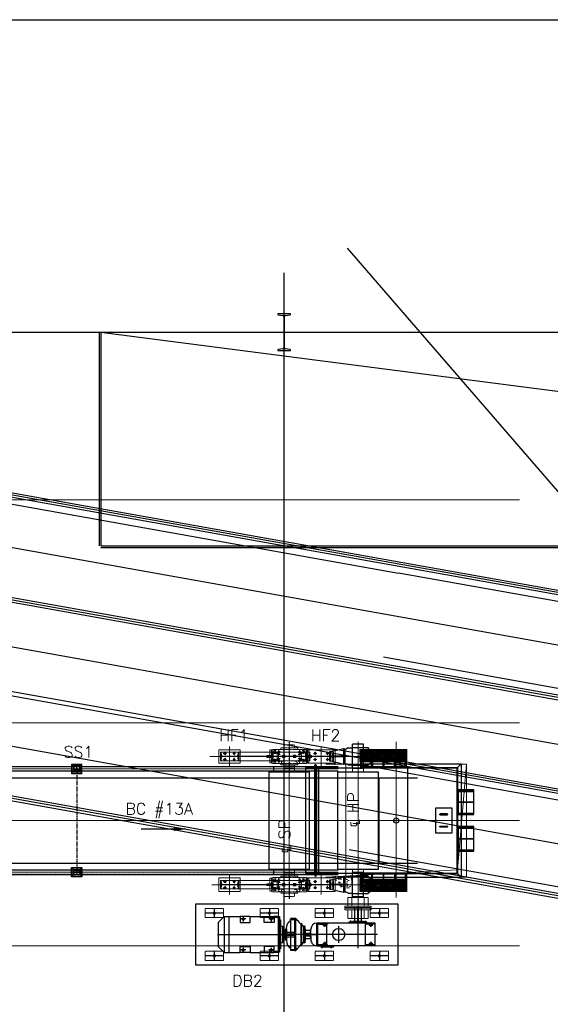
# Model space of a CAD drawing. Header units: inches. Extents: x -204116 to 930598, y -391373 to 256461.
# Tile 48 of 95: x -12004 to -3326, y 34609 to 50728. Entities that reach past the tile are written whole.
import ezdxf
from ezdxf.lldxf.tags import DXFTag

# ---------------------------------------------------------------- set-up
doc = ezdxf.new("R2010")
doc.units = ezdxf.units.IN
doc.header["$LTSCALE"] = 10
doc.header["$MEASUREMENT"] = 0
for name, pattern in [('CENTER', [2, 1.25, -0.25, 0.25, -0.25]), ('CHAIN', [0.3543, 0.2362, -0.0295, 0.0591, -0.0295]), ('CONTINOUS', [0]), ('HIDDEN', [0.375, 0.25, -0.125]), ('PHANTOM2', [1.25, 0.625, -0.125, 0.125, -0.125, 0.125, -0.125])]:
    doc.linetypes.add(name, pattern=pattern)
for name, color, linetype in [('BELT', 4, 'Continuous'), ('BOLT', 21, 'Continuous'), ('CHUTES', 161, 'Continuous'), ('HIDD', 2, 'HIDDEN'), ('LAYER_17564_42344', 7, 'Continuous'), ('PLAN', 41, 'Continuous')]:
    doc.layers.add(name, color=color, linetype=linetype)
for name, color, linetype, lineweight in [('cen', 2, 'CENTER2', 25), ('CENTER', 2, 'CENTER', 25), ('DIM', 6, 'Continuous', 25), ('HIDDEN', 1, 'HIDDEN', 25), ('HIDEN', 8, 'CONTINOUS', 9), ('OBJECT', 7, 'Continuous', 25), ('PHAN', 8, 'PHANTOM2', 5)]:
    doc.layers.add(name, color=color, linetype=linetype, lineweight=lineweight)
doc.styles.add('SIMPLEX', font='simplex')
doc.styles.get("Standard").update_dxf_attribs({"font": 'simplex.shx'})
tags = doc.linetypes.add('CENTER2', pattern=[1.125, 0.75, -0.125, 0.125, -0.125]).pattern_tags.tags
tags[10:11] = [DXFTag(74, 4), DXFTag(75, 0), DXFTag(340, '0'), DXFTag(46, 1.0), DXFTag(50, 0.0), DXFTag(44, 0.0), DXFTag(45, 0.0)]
tags[8:9] = [DXFTag(74, 4), DXFTag(75, 0), DXFTag(340, '0'), DXFTag(46, 1.0), DXFTag(50, 0.0), DXFTag(44, 0.0), DXFTag(45, 0.0)]
tags[6:7] = [DXFTag(74, 4), DXFTag(75, 0), DXFTag(340, '0'), DXFTag(46, 1.0), DXFTag(50, 0.0), DXFTag(44, 0.0), DXFTag(45, 0.0)]
tags[4:5] = [DXFTag(74, 4), DXFTag(75, 0), DXFTag(340, '0'), DXFTag(46, 1.0), DXFTag(50, 0.0), DXFTag(44, 0.0), DXFTag(45, 0.0)]
doc.linetypes.add('FENCELINE1', pattern='A,0.25,-0.1,[133,ltypeshp.shx,S=0.1,R=0,X=-0.1,Y=0],-0.1,1', length=1.45)
doc.dimstyles.new('DIM100', dxfattribs={"dimscale": 75, "dimtxt": 2.5, "dimasz": 2, "dimexe": 1, "dimexo": 1, "dimgap": 1, "dimtad": 1, "dimdec": 0, "dimzin": 0, "dimdsep": 46, "dimtxsty": 'Standard', "dimcen": 0, "dimclrd": 1, "dimclre": 1, "dimclrt": 3, "dimadec": 0, "dimazin": 0, "dimtfac": 1, "dimtdec": 0, "dimtofl": 0, "dimtmove": 0, "dimatfit": 3, "dimfxl": 0.18, "dimtolj": 1, "dimtzin": 0, "dimlwd": -1, "dimlwe": -1, "dimarcsym": 0})

# ---------------------------------------------------------------- blocks, each defined once
blk = doc.blocks.new('A$C4C1E27DE')
at = {"color": 1, "linetype": 'CENTER'}
blk.add_line((0, -233), (0, 233), dxfattribs=at)
blk.add_line((0, -233), (0, 233), dxfattribs=at)
at = {"layer": 'PHAN', "ltscale": 0.130467}
for p, q in [((-86, 192), (0, 192)), ((-86, 141), (-86, 192)), ((86, 192), (0, 192)), ((86, 141), (86, 192)), ((-365, -16), (-365, 16)), ((-365, 16), (-281, 16)), ((-333, -16), (-365, 16)), ((-333, 16), (-365, -16)), ((-333, -16), (-333, 16)), ((-319, 106), (-319, -106)), ((-319, 106), (-288, 106)), ((-288, 106), (-288, -106)), ((-281, 16), (-265, 0)), ((-281, -16), (-281, 16)), ((-265, 0), (-281, -16)), ((-280, 115), (0, 115)), ((-280, -115), (-280, 115)), ((0, 0), (-278, 0)), ((-265, -72), (-265, 72)), ((-255, 62), (-206, 62)), ((-241, 96), (-212, 96)), ((-234, 79), (-227, 79)), ((-234, 46), (-227, 46)), ((-230, 42), (-230, 83)), ((-198, -57), (-198, 57)), ((-190, 57), (-158, 57)), ((-174, 81), (-149, 81)), ((-174, 41), (-174, 73)), ((-174, 33), (-148, 33)), ((-174, 8), (-174, 33)), ((-139, 139), (0, 139)), ((-139, 120), (-139, 139)), ((-114, 2), (-82, 2)), ((-104, 77), (-79, 77)), ((-100, 115), (-75, 115)), ((-97, -22), (-97, 22)), ((-96, 139), (-96, 140)), ((-95, 141), (0, 141)), ((-93, 19), (-67, 19)), ((95, 141), (0, 141)), ((139, 139), (0, 139)), ((280, 115), (0, 115)), ((0, 0), (278, 0)), ((93, 19), (67, 19)), ((100, 115), (75, 115)), ((104, 77), (79, 77)), ((114, 2), (82, 2)), ((96, 139), (96, 140)), ((97, -22), (97, 22)), ((139, 120), (139, 139)), ((174, 33), (148, 33)), ((174, 81), (149, 81)), ((190, 57), (158, 57)), ((174, 41), (174, 73)), ((174, 8), (174, 33)), ((198, -57), (198, 57)), ((255, 62), (206, 62)), ((241, 96), (212, 96)), ((234, 79), (227, 79)), ((234, 46), (227, 46)), ((230, 42), (230, 83)), ((265, -72), (265, 72)), ((281, 16), (265, 0)), ((265, 0), (281, -16)), ((280, -115), (280, 115)), ((365, 16), (281, 16)), ((281, -16), (281, 16)), ((288, -106), (288, 106)), ((319, 106), (288, 106)), ((319, -106), (319, 106)), ((333, -16), (365, 16)), ((333, 16), (365, -16)), ((333, -16), (333, 16)), ((365, -16), (365, 16)), ((-281, -16), (-365, -16)), ((-319, -106), (-288, -106)), ((-280, -115), (0, -115)), ((-255, -62), (-206, -62)), ((-241, -96), (-212, -96)), ((-234, -46), (-227, -46)), ((-234, -79), (-227, -79)), ((-230, -42), (-230, -83)), ((-190, -57), (-158, -57)), ((-174, -33), (-174, -8)), ((-174, -33), (-148, -33)), ((-174, -41), (-174, -73)), ((-174, -81), (-149, -81)), ((-139, -120), (-139, -139)), ((-139, -139), (0, -139)), ((-114, -2), (-82, -2)), ((-96, -139), (-96, -140)), ((-95, -141), (0, -141)), ((-93, -19), (-67, -19)), ((-86, -141), (-86, -192)), ((280, -115), (0, -115)), ((139, -139), (0, -139)), ((95, -141), (0, -141)), ((93, -19), (67, -19)), ((114, -2), (82, -2)), ((86, -141), (86, -192)), ((96, -139), (96, -140)), ((139, -120), (139, -139)), ((174, -33), (148, -33)), ((174, -81), (149, -81)), ((190, -57), (158, -57)), ((174, -33), (174, -8)), ((174, -41), (174, -73)), ((255, -62), (206, -62)), ((241, -96), (212, -96)), ((234, -46), (227, -46)), ((234, -79), (227, -79)), ((230, -42), (230, -83)), ((281, -16), (365, -16)), ((319, -106), (288, -106)), ((-86, -192), (0, -192)), ((86, -192), (0, -192))]:
    blk.add_line(p, q, dxfattribs=at)
for centre, radius in [((-174, 57), 14.4), ((-174, 0), 8.35), ((174, 57), 14.4), ((174, 0), 8.35), ((-174, -57), 14.4), ((174, -57), 14.4)]:
    blk.add_circle(centre, radius, dxfattribs=at)
for centre, radius, start, end in [((-241, 72), 24, 90, 180), ((-234, 62), 16.8, 90, 270), ((-227, 62), 16.8, 270, 90), ((-174, 57), 24, 90, 270), ((-171, 57), 24.2, 96.9134, 263.0866), ((-145, 85), 29.8, 89.3517, 189.0758), ((-144, 120), 4.8, 270, 0), ((-109, 96), 19.5, 98.5899, 283.5077), ((-106, 97), 19.5, 107.0347, 275.063), ((-97, 0), 19.6, 76.9634, 283.0366), ((-114, -1), 2.88, 90, 160.5288), ((-114, 1), 2.88, 199.4712, 270), ((-92, 0), 19.1, 93.3003, 174.2336), ((-97, 0), 13.6, 8.1206, 171.8794), ((-95, 140), 0.96, 90, 180), ((-82, -1), 2.88, 19.4712, 90), ((-82, 1), 2.88, 270, 340.5288), ((82, -1), 2.88, 90, 160.5288), ((82, 1), 2.88, 199.4712, 270), ((97, 0), 13.6, 8.1206, 171.8794), ((97, 0), 19.6, 256.9634, 103.0366), ((92, 0), 19.1, 5.7664, 86.6997), ((95, 140), 0.96, 0, 90), ((109, 96), 19.5, 256.4923, 81.4101), ((106, 97), 19.5, 264.937, 72.9653), ((114, -1), 2.88, 19.4712, 90), ((114, 1), 2.88, 270, 340.5288), ((144, 120), 4.8, 180, 270), ((145, 85), 29.8, 350.9242, 90.6483), ((171, 57), 24.2, 276.9134, 83.0866), ((174, 57), 24, 270, 90), ((227, 62), 16.8, 90, 270), ((234, 62), 16.8, 270, 90), ((241, 72), 24, 0, 90), ((-241, -72), 24, 180, 270), ((-234, -62), 16.8, 90, 270), ((-227, -62), 16.8, 270, 90), ((-174, -57), 24, 90, 270), ((-171, -57), 24.2, 96.9134, 263.0866), ((-145, -85), 29.8, 170.9242, 270.6483), ((-144, -120), 4.8, 0, 90), ((-92, 0), 19.1, 185.7664, 266.6997), ((-97, 0), 13.6, 188.1206, 351.8794), ((-95, -140), 0.96, 180, 270), ((97, 0), 13.6, 188.1206, 351.8794), ((92, 0), 19.1, 273.3003, 354.2336), ((95, -140), 0.96, 270, 0), ((144, -120), 4.8, 90, 180), ((145, -85), 29.8, 269.3517, 9.0758), ((174, -57), 24, 270, 90), ((171, -57), 24.2, 276.9134, 83.0866), ((227, -62), 16.8, 90, 270), ((234, -62), 16.8, 270, 90), ((241, -72), 24, 270, 0)]:
    blk.add_arc(centre, radius, start, end, dxfattribs=at)
blk = doc.blocks.new('A$C26531B41')
at = {"color": 251}
for p, q in [((310, 200), (310, -199)), ((490, 200), (310, 200)), ((490, 200), (490, -200)), ((180, 115), (196, 115)), ((180, 90), (182, 90)), ((182, -90), (182, 90)), ((240, 140), (196, 115)), ((240, 140), (310, 140)), ((310, 147), (310, -147)), ((310, 145), (564, 145)), ((490, 147), (490, -147)), ((567, 125), (567, 142)), ((572, 120), (590, 120)), ((600, -110), (600, 110)), ((180, -90), (182, -90)), ((180, -115), (196, -115)), ((240, -140), (196, -115)), ((240, -140), (310, -140)), ((310, -145), (564, -145)), ((567, -142), (567, -125)), ((572, -120), (590, -120)), ((490, -200), (310, -200))]:
    blk.add_line(p, q, dxfattribs=at)
for centre, radius, start, end in [((564, 142), 3, 0, 90), ((572, 125), 5, 180, 270), ((590, 110), 10, 0, 90), ((564, -142), 3, 270, 0), ((572, -125), 5, 90, 180), ((590, -110), 10, 270, 0)]:
    blk.add_arc(centre, radius, start, end, dxfattribs=at)
at = {"layer": 'LAYER_17564_42344', "color": 251, "linetype": 'Continuous'}
for p, q in [((-45, 75, 0), (160, 125)), ((160, 5), (-45, 5)), ((180, 125), (160, 125)), ((160, -125), (160, 125)), ((180, -125), (180, 125)), ((160, -5), (-45, -5)), ((160, -125), (-45, -75, 0)), ((180, -125), (160, -125))]:
    blk.add_line(p, q, dxfattribs=at)
at = {"layer": 'LAYER_17564_42344', "color": 251, "linetype": 'Continuous', "elevation": 0}
blk.add_lwpolyline([(-65, 75), (-45, 75), (-45, -75), (-65, -75)], close=True, dxfattribs=at)
blk = doc.blocks.new('A$C1C996791')
at = {"layer": 'CHUTES'}
for p, q in [((0, 200), (0, -200)), ((20, 200), (20, -200)), ((270, 200), (270, -200))]:
    blk.add_line(p, q, dxfattribs=at)
for points in [[(0, 200), (270, 200)], [(270, 190), (20, 190)], [(20, 177), (270, 177)], [(270, 6), (20, 6)], [(20, -6), (270, -6)], [(270, -200), (0, -200)], [(20, -177), (270, -177)], [(270, -190), (20, -190)]]:
    blk.add_lwpolyline(points, dxfattribs=at)
blk = doc.blocks.new('HT')
at = {"layer": 'LAYER_17564_42344', "linetype": 'Continuous', "lineweight": 0}
h = blk.add_hatch(dxfattribs=at)
h.set_pattern_fill('ANSI31', scale=150, style=0)
h.set_pattern_definition([(45, (-1112758.827, 452430.36), (-13.25825215, 13.25825215), [])])
h.paths.add_polyline_path([(-385, 1262), (385, 1262), (385, 1062), (-385, 1062)])
h = blk.add_hatch(dxfattribs=at)
h.set_pattern_fill('ANSI31', scale=150, style=0)
h.set_pattern_definition([(315, (-1112758.827, -452230.36), (-13.25825215, -13.25825215), [])])
h.paths.add_polyline_path([(-385, -1062), (385, -1062), (385, -862), (-385, -862)])
at = {"layer": 'CHUTES'}
for p, q in [((375, 1229), (-375, 1229)), ((-1121, -812), (-1121, 1012)), ((-1105, 1012), (-1121, 1012)), ((-1115, -812), (-1115, 1012)), ((-1111, 993), (-1115, 997)), ((-1115, 984), (-1106, 993)), ((-1105, 987), (-1111, 993)), ((-1106, 993), (-1105, 994)), ((-1105, -762), (-1105, 1012)), ((-1105, 1012), (-1105, 962)), ((-1105, 1012), (-1102, 1012)), ((-1099, 1009), (-1099, 975)), ((-1099, 975), (-1099, -762)), ((-1092, 968), (-1058, 968)), ((375, 980), (-375, 980)), ((-325, 1027), (1271, 1027)), ((-325, 1027), (-325, 962)), ((-325, 968), (1212, 968)), ((400, 968), (400, -768)), ((401, 968), (401, -768)), ((1206, 962), (1271, 1027)), ((1212, -768), (1212, 968)), ((1271, -827), (1271, 1027)), ((-1275, 962), (1206, 962)), ((-1275, -762), (-1275, 962)), ((-1121, 962), (-1121, -812)), ((-1115, 962), (-1121, 962)), ((-1105, -787), (-1105, 962)), ((-1105, 962), (-1055, 962)), ((-1095, -762), (-1095, 962)), ((-1055, 965), (-1055, 962)), ((-1055, 962), (-1055, -762)), ((375, 960), (-375, 960)), ((1206, 962), (1206, -762)), ((-1275, -762), (1206, -762)), ((-1115, -762), (-1121, -762)), ((-1115, -784), (-1106, -793)), ((-1111, -793), (-1115, -797)), ((-1105, -787), (-1111, -793)), ((-1106, -793), (-1105, -794)), ((-1105, -812), (-1105, -762)), ((-1105, -762), (-1055, -762)), ((-1099, -809), (-1099, -775)), ((-1092, -768), (-1058, -768)), ((-1055, -765), (-1055, -762)), ((375, -760), (-375, -760)), ((375, -780), (-375, -780)), ((-325, -768), (1212, -768)), ((1206, -762), (1271, -827)), ((-1105, -812), (-1121, -812)), ((-1105, -812), (-1102, -812)), ((-325, -827), (1271, -827)), ((375, -1029), (-375, -1029))]:
    blk.add_line(p, q, dxfattribs=at)
for points in [[(-375, 1229), (-375, 960)], [(-365, 1229), (-365, 980)], [(-353, 980), (-353, 1229)], [(-194, 980), (-194, 1229)], [(-181, 1229), (-181, 980)], [(-6, 980), (-6, 1229)], [(6, 1229), (6, 980)], [(181, 980), (181, 1229)], [(194, 1229), (194, 980)], [(353, 980), (353, 1229)], [(365, 1229), (365, 980)], [(375, 960), (375, 1229)], [(-375, -1029), (-375, -760)], [(-365, -1029), (-365, -780)], [(-353, -780), (-353, -1029)], [(-194, -780), (-194, -1029)], [(-181, -1029), (-181, -780)], [(-6, -780), (-6, -1029)], [(6, -1029), (6, -780)], [(181, -780), (181, -1029)], [(194, -1029), (194, -780)], [(353, -780), (353, -1029)], [(365, -1029), (365, -780)], [(375, -760), (375, -1029)]]:
    blk.add_lwpolyline(points, dxfattribs=at)
at = {"layer": 'CHUTES', "elevation": 0}
blk.add_lwpolyline([(849, 300), (1125, 300), (1125, -100), (849, -100)], close=True, dxfattribs=at)
for points in [[(1043, 208), (930, 208)], [(930, 192), (1043, 192)], [(930, 8), (1043, 8)], [(1043, -8), (930, -8)]]:
    blk.add_lwpolyline(points, dxfattribs=at)
at = {"layer": 'CHUTES'}
for centre, radius, start, end in [((-1102, 1009), 3, 0, 90), ((-1092, 975), 7, 180, 270), ((-1058, 965), 3, 0, 90), ((930, 200), 7.93, 90, 270), ((1043, 200), 7.93, 270, 90), ((930, 0), 7.93, 90, 270), ((1043, 0), 7.93, 270, 90), ((-1092, -775), 7, 90, 180), ((-1058, -765), 3, 270, 0), ((-1102, -809), 3, 270, 0)]:
    blk.add_arc(centre, radius, start, end, dxfattribs=at)
for points in [[(-1121, 983, 0), (-1121, 997, 0), (-1099, 983, 0), (-1099, 997, 0)], [(-1121, -783, 0), (-1121, -797, 0), (-1099, -783, 0), (-1099, -797, 0)]]:
    blk.add_trace(points, dxfattribs=at)
at = {"layer": 'LAYER_17564_42344', "color": 7, "linetype": 'Continuous', "lineweight": 0, "elevation": 0}
for points in [[(-385, 1262), (385, 1262), (385, 1062), (-385, 1062)], [(-385, -1062), (385, -1062), (385, -862), (-385, -862)]]:
    blk.add_lwpolyline(points, close=True, dxfattribs=at)
at = {"layer": 'CHUTES'}
for p in [(1206, 400), (1206, -200)]:
    blk.add_blockref('A$C1C996791', p, dxfattribs=at)
blk = doc.blocks.new('afgf')
for p, q in [((-60, 895), (-85, 920)), ((60, 895), (85, 920)), ((-60, 795), (-85, 770)), ((60, 795), (85, 770)), ((-60, -795), (-85, -770)), ((60, -795), (85, -770)), ((-60, -895), (-85, -920)), ((60, -895), (85, -920))]:
    blk.add_line(p, q)
for points in [[(-85, 770), (85, 770), (85, 920), (-85, 920)], [(-60, 795), (60, 795), (60, 895), (-60, 895)], [(-85, -770), (85, -770), (85, -920), (-85, -920)], [(-60, -795), (60, -795), (60, -895), (-60, -895)]]:
    blk.add_lwpolyline(points, close=True)
at = {"lineweight": 0}
for points in [[(50, 817), (50, 867), (47, 867, 0.383864), (44, 865), (41, 830, -0.383864), (32, 822), (-32, 822, -0.383864), (-41, 830), (-45, 865, 0.383864), (-47, 867), (-50, 867), (-50, 817)], [(50, -817), (50, -867), (47, -867, -0.383864), (44, -865), (41, -830, 0.383864), (32, -822), (-32, -822, 0.383864), (-41, -830), (-45, -865, -0.383864), (-47, -867), (-50, -867), (-50, -817)]]:
    blk.add_lwpolyline(points, format="xyb", close=True, dxfattribs=at)
at = {"layer": 'BOLT', "color": 3}
for centre in [(0, 845), (0, -845)]:
    blk.add_circle(centre, 9, dxfattribs=at)
at = {"layer": 'cen', "color": 1}
for p, q in [((-50, 845), (50, 845)), ((0, 817), (0, 873)), ((-50, -845), (50, -845)), ((0, -817), (0, -873))]:
    blk.add_line(p, q, dxfattribs=at)
at = {"layer": 'CENTER', "ltscale": 5}
blk.add_line((0, -845, 3), (0, 845, 66), dxfattribs=at)
blk = doc.blocks.new('A$C37F930BA')
for p, q in [((129, 164), (129, 166)), ((129, 166), (136, 166)), ((129, 149), (129, 164)), ((217, 249), (218, 250)), ((217, 242), (217, 249)), ((217, 242), (218, 241)), ((224, 250), (218, 250)), ((218, 241), (218, 250)), ((224, 241), (218, 241)), ((224, 253), (225, 254)), ((224, 237), (224, 253)), ((225, 236), (224, 237)), ((225, 254), (231, 254)), ((231, 250), (225, 250)), ((231, 241), (225, 241)), ((231, 236), (225, 236)), ((247, 261), (247, -261)), ((247, 261), (314, 261)), ((314, 261), (314, -261)), ((321, 254), (314, 254)), ((314, 250), (321, 250)), ((314, 241), (321, 241)), ((314, 236), (321, 236)), ((322, 253), (321, 254)), ((321, 236), (322, 237)), ((322, 237), (322, 253)), ((82, 131), (83, 132)), ((82, 115), (82, 131)), ((83, 114), (82, 115)), ((83, 132), (90, 132)), ((90, 127), (83, 127)), ((90, 118), (83, 118)), ((90, 114), (83, 114)), ((105, 138), (136, 138)), ((136, 161), (129, 161)), ((136, 152), (129, 152)), ((129, 147), (129, 149)), ((136, 147), (129, 147)), ((403, 64), (403, -64)), ((403, 64), (410, 64)), ((410, -64), (410, 64)), ((83, -114), (82, -115)), ((82, -115), (82, -131)), ((82, -131), (83, -132)), ((90, -114), (83, -114)), ((90, -118), (83, -118)), ((90, -127), (83, -127)), ((83, -132), (90, -132)), ((105, -138), (136, -138)), ((136, -147), (129, -147)), ((129, -147), (129, -149)), ((129, -149), (129, -164)), ((136, -152), (129, -152)), ((136, -161), (129, -161)), ((403, -64), (410, -64)), ((129, -164), (129, -166)), ((129, -166), (136, -166)), ((217, -242), (218, -241)), ((217, -242), (217, -249)), ((217, -249), (218, -250)), ((224, -241), (218, -241)), ((218, -241), (218, -250)), ((224, -250), (218, -250)), ((225, -236), (224, -237)), ((224, -237), (224, -253)), ((224, -253), (225, -254)), ((231, -236), (225, -236)), ((231, -241), (225, -241)), ((231, -250), (225, -250)), ((225, -254), (231, -254)), ((247, -261), (314, -261)), ((314, -236), (321, -236)), ((314, -241), (321, -241)), ((314, -250), (321, -250)), ((321, -254), (314, -254)), ((321, -236), (322, -237)), ((322, -253), (321, -254)), ((322, -237), (322, -253))]:
    blk.add_line(p, q)
for points in [[(136, -172), (152, -172), (152, 172), (136, 172)], [(231, -261), (247, -261), (247, 261), (231, 261)], [(0, 72), (76, 72), (76, -72), (0, -72)], [(90, 91), (76, 91), (76, -91), (90, -91)], [(90, -138), (105, -138), (105, 138), (90, 138)], [(387, 91), (397, 91), (397, -91), (387, -91)]]:
    blk.add_lwpolyline(points, close=True)
for points in [[(152, 172), (157, 172, 0.250678), (164, 176, -0.349828), (231, 232, 9.197668)], [(397, 91), (387, 91, -0.501204), (384, 95, 0.26043), (314, 232, -9.197668)], [(397, 79), (397, 73, 0.428837), (398, 71, -0.311296), (403, 64, 0.026042)], [(397, -91), (387, -91, 0.501204), (384, -95, -0.26043), (314, -232, 9.197668)], [(397, -79), (397, -73, -0.428837), (398, -71, 0.311296), (403, -64, -0.026042)], [(152, -172), (157, -172, -0.250678), (164, -176, 0.349828), (231, -232, -9.197668)]]:
    blk.add_lwpolyline(points, format="xyb")
for centre, radius, start, end in [((137, 164), 8.59, 180.4441, 203.4209), ((232, 253), 8.59, 180.4441, 203.4209), ((239, 245), 15.1, 162.412, 197.588), ((232, 237), 8.59, 156.5791, 179.5559), ((313, 253), 8.59, 336.5791, 359.5559), ((306, 245), 15.1, 342.412, 17.588), ((313, 237), 8.59, 0.4441, 23.4209), ((91, 131), 8.59, 180.4441, 203.4209), ((97, 123), 15.1, 162.412, 197.588), ((91, 115), 8.59, 156.5791, 179.5559), ((144, 156), 15.1, 162.412, 197.588), ((137, 149), 8.59, 156.5791, 179.5559), ((91, -115), 8.59, 180.4441, 203.4209), ((97, -123), 15.1, 162.412, 197.588), ((91, -131), 8.59, 156.5791, 179.5559), ((137, -149), 8.59, 180.4441, 203.4209), ((144, -156), 15.1, 162.412, 197.588), ((137, -164), 8.59, 156.5791, 179.5559), ((232, -237), 8.59, 180.4441, 203.4209), ((239, -245), 15.1, 162.412, 197.588), ((232, -253), 8.59, 156.5791, 179.5559), ((313, -237), 8.59, 336.5791, 359.5559), ((306, -245), 15.1, 342.412, 17.588), ((313, -253), 8.59, 0.4441, 23.4209)]:
    blk.add_arc(centre, radius, start, end)
at = {"layer": 'CENTER', "linetype": 'CENTER', "ltscale": 0.25}
for p, q in [((326, 245), (219, 245)), ((0, 0), (410, 0)), ((326, -245), (219, -245))]:
    blk.add_line(p, q, dxfattribs=at)
at = {"layer": 'CENTER', "linetype": 'CENTER'}
for p, q in [((98, 79), (72, 79)), ((102, 123), (77, 123)), ((149, 156), (124, 156)), ((381, 79), (406, 79)), ((98, -79), (72, -79)), ((102, -123), (77, -123)), ((149, -156), (124, -156)), ((381, -79), (406, -79))]:
    blk.add_line(p, q, dxfattribs=at)
at = {"layer": 'HIDD', "ltscale": 0.25}
for p, q in [((224, 249), (217, 249)), ((224, 242), (217, 242)), ((224, -242), (217, -242)), ((224, -249), (217, -249))]:
    blk.add_line(p, q, dxfattribs=at)
blk = doc.blocks.new('A$C45EF0158')
at = {"layer": 'BOLT'}
for centre in [(386, 254), (843, 254), (386, -254), (843, -254)]:
    blk.add_circle(centre, 17.5, dxfattribs=at)
at = {"layer": 'cen'}
for p, q in [((346, 254), (426, 254)), ((386, 219), (386, 289)), ((803, 254), (883, 254)), ((843, 219), (843, 289)), ((1262, 0), (0, 0)), ((346, -254), (426, -254)), ((386, -294), (386, -214)), ((803, -254), (883, -254)), ((843, -294), (843, -214))]:
    blk.add_line(p, q, dxfattribs=at)
at = {"layer": 'PLAN'}
for p, q in [((265, 295), (336, 295)), ((729, 295), (500, 295)), ((1153, 295), (892, 295)), ((1078, -295), (1078, 295)), ((1248, 200), (1153, 295)), ((1153, -295), (1153, 295)), ((1248, 200), (1248, -200)), ((170, 40), (0, 40)), ((0, 40), (0, -40)), ((147, 11), (19, 11)), ((170, -40), (0, -40)), ((147, -11), (19, -11)), ((265, -295), (336, -295)), ((729, -295), (500, -295)), ((1153, -295), (892, -295)), ((1248, -200), (1153, -295))]:
    blk.add_line(p, q, dxfattribs=at)
for points in [[(235, 237), (250, 237), (250, -237), (235, -237)], [(250, 292), (265, 292), (265, -292), (250, -292)], [(336, 195), (500, 195), (500, 295), (336, 295)], [(892, 195), (729, 195), (729, 295), (892, 295)], [(170, -80), (195, -80), (195, 80), (170, 80)], [(195, -130), (235, -130), (235, 130), (195, 130)], [(336, -195), (500, -195), (500, -295), (336, -295)], [(892, -195), (729, -195), (729, -295), (892, -295)]]:
    blk.add_lwpolyline(points, close=True, dxfattribs=at)
for centre, start, end in [((19, 0), 90, 270), ((147, 0), 270, 90)]:
    blk.add_arc(centre, 11, start, end, dxfattribs=at)
blk = doc.blocks.new('A$C46B455E6')
at = {"layer": 'BOLT'}
for centre in [(279, 255), (580, 255), (279, -500), (580, -500)]:
    blk.add_circle(centre, 16.5, dxfattribs=at)
at = {"layer": 'cen'}
for p, q in [((430, 362), (430, -749)), ((252, 163), (205, 163)), ((307, 255), (252, 255)), ((279, 224), (279, 286)), ((553, 255), (608, 255)), ((580, 224), (580, 286)), ((652, 45), (-25, 45)), ((252, -73), (205, -73)), ((568, -271), (292, -271)), ((279, -531), (279, -469)), ((580, -531), (580, -469)), ((608, -396), (655, -396)), ((307, -500), (252, -500)), ((430, -827), (430, -613)), ((553, -500), (608, -500)), ((608, -545), (655, -545))]:
    blk.add_line(p, q, dxfattribs=at)
at = {"layer": 'PLAN'}
for p, q in [((615, 325), (245, 325)), ((245, 325), (245, -625)), ((261, 325), (261, 160)), ((599, 325), (599, 160)), ((615, 325), (615, -453)), ((225, 169), (214, 169)), ((225, 167), (214, 167)), ((225, 165), (214, 165)), ((225, 162), (214, 162)), ((225, -102), (225, 192)), ((245, 192), (225, 192)), ((587, 166), (273, 166)), ((225, 160), (214, 160)), ((225, 158), (214, 158)), ((245, 160), (261, 160)), ((615, 160), (599, 160)), ((225, -68), (214, -68)), ((225, -70), (214, -70)), ((225, -72), (214, -72)), ((225, -75), (214, -75)), ((225, -77), (214, -77)), ((225, -79), (214, -79)), ((245, -102), (225, -102)), ((615, -358), (635, -358)), ((635, -563), (635, -358)), ((635, -390), (646, -390)), ((635, -392), (646, -392)), ((635, -394), (646, -394)), ((635, -398), (646, -398)), ((635, -400), (646, -400)), ((635, -401), (646, -401)), ((245, -626), (245, -620)), ((615, -630), (245, -630)), ((269, -620), (269, -611)), ((591, -620), (591, -611)), ((615, -563), (635, -563)), ((615, -626), (615, -620)), ((635, -539), (646, -539)), ((635, -541), (646, -541)), ((635, -543), (646, -543)), ((635, -547), (646, -547)), ((635, -548), (646, -548)), ((635, -550), (646, -550)), ((404, -726), (345, -726)), ((410, -815), (410, -735)), ((450, -815), (450, -735)), ((456, -726), (515, -726)), ((450, -815), (410, -815))]:
    blk.add_line(p, q, dxfattribs=at)
for points in [[(225, 172), (225, 155), (214, 155), (214, 172)], [(210, 100), (0, 100), (0, -10), (210, -10)], [(225, -40), (210, -40), (210, 130), (225, 130)], [(225, -82), (225, -65), (214, -65), (214, -82)], [(245, -620), (245, -453), (261, -453), (261, -620)], [(615, -620), (615, -453), (599, -453), (599, -620)], [(635, -388), (635, -404), (646, -404), (646, -388)], [(245, -620), (245, -625), (269, -625), (269, -620)], [(615, -620), (615, -625), (591, -625), (591, -620)], [(635, -537), (635, -553), (646, -553), (646, -537)], [(456, -735), (456, -726), (404, -726), (404, -735)]]:
    blk.add_lwpolyline(points, close=True, dxfattribs=at)
for points in [[(195, 55), (10, 55, 0.414214), (4, 48), (4, 42, 0.414214), (10, 35), (195, 35, 0.414214), (201, 42), (201, 48, 0.414214)], [(436, -807), (436, -743, 0.414214), (431, -738), (429, -738, 0.414214), (424, -743), (424, -807, 0.414214), (429, -812), (431, -812, 0.414214)]]:
    blk.add_lwpolyline(points, format="xyb", close=True, dxfattribs=at)
blk.add_lwpolyline([(261, -584), (261, -485, -0.414214), (273, -472), (587, -472, -0.414214), (599, -485), (599, -584)], format="xyb", dxfattribs=at)
blk.add_lwpolyline([(591, -611), (269, -611)], dxfattribs=at)
blk.add_circle((430, -271), 100, dxfattribs=at)
for centre, radius, start, end in [((273, 179), 12.7, 180, 270), ((587, 179), 12.7, 270, 0), ((345, -626), 100, 180, 270), ((515, -626), 100, 270, 0)]:
    blk.add_arc(centre, radius, start, end, dxfattribs=at)
blk = doc.blocks.new('bvcvnn')
at = {"color": 85, "lineweight": 9}
for p, q in [((-40660, 32431), (-40660, 32101)), ((-40660, 32431), (-40520, 32431)), ((-40520, 32483), (-40520, 32050)), ((-40520, 32483), (-40520, 32050)), ((-40494, 32483), (-40520, 32483)), ((-40494, 32483), (-40494, 32050)), ((-40484, 32483), (-40484, 32050)), ((-40484, 32483), (-40458, 32483)), ((-40458, 32483), (-40458, 32050)), ((-40458, 32483), (-40458, 32050)), ((-40318, 32431), (-40458, 32431)), ((-40318, 32431), (-40318, 32101)), ((-40660, 32101), (-40520, 32101)), ((-40318, 32101), (-40458, 32101)), ((-40494, 32050), (-40520, 32050)), ((-40484, 32050), (-40458, 32050))]:
    blk.add_line(p, q, dxfattribs=at)
at = {"color": 1, "linetype": 'CENTER', "lineweight": 5}
for p, q in [((-40489, 32483), (-40489, 32050)), ((-40318, 32266), (-40660, 32266)), ((-40318, 32266), (-40660, 32266))]:
    blk.add_line(p, q, dxfattribs=at)
at = {"color": 85, "linetype": 'HIDDEN', "lineweight": 9}
for p, q in [((-40660, 32366), (-40520, 32366)), ((-40318, 32366), (-40458, 32366)), ((-40660, 32166), (-40520, 32166)), ((-40318, 32166), (-40458, 32166))]:
    blk.add_line(p, q, dxfattribs=at)
blk = doc.blocks.new('A$C711A2DDF')
for p, q in [((-3001, 500), (-3001, -500)), ((299, 500), (-3001, 500)), ((-1182, 495), (-1182, 495)), ((299, -500), (299, 500)), ((-3001, -500), (299, -500)), ((-1182, -507), (-1182, -507))]:
    blk.add_line(p, q)
at = {"layer": 'cen'}
for p, q in [((-2858, 350), (-2545, 350)), ((-2701, 428), (-2701, 272)), ((-1958, 350), (-1645, 350)), ((-1801, 428), (-1801, 272)), ((-1058, 350), (-745, 350)), ((-901, 428), (-901, 272)), ((-158, 350), (155, 350)), ((-1, 428), (-1, 272)), ((-2701, -272), (-2701, -428)), ((-1801, -272), (-1801, -428)), ((-901, -272), (-901, -428)), ((-1, -272), (-1, -428)), ((-2858, -350), (-2545, -350)), ((-1958, -350), (-1645, -350)), ((-1058, -350), (-745, -350)), ((-158, -350), (155, -350))]:
    blk.add_line(p, q, dxfattribs=at)
at = {"layer": 'HIDEN', "linetype": 'HIDDEN', "lineweight": 13, "elevation": 0}
for points in [[(-2851, 275), (-2551, 275), (-2551, 425), (-2851, 425)], [(-1951, 275), (-1651, 275), (-1651, 425), (-1951, 425)], [(-1051, 275), (-751, 275), (-751, 425), (-1051, 425)], [(-151, 275), (149, 275), (149, 425), (-151, 425)], [(-2851, -425), (-2551, -425), (-2551, -275), (-2851, -275)], [(-1951, -425), (-1651, -425), (-1651, -275), (-1951, -275)], [(-1051, -425), (-751, -425), (-751, -275), (-1051, -275)], [(-151, -425), (149, -425), (149, -275), (-151, -275)]]:
    blk.add_lwpolyline(points, close=True, dxfattribs=at)
at = {"layer": 'LAYER_17564_42344', "color": 251, "linetype": 'Continuous', "lineweight": 0, "extrusion": (0, 0, -1)}
for centre in [(-2701, 350), (-1801, 350), (-901, 350), (-1, 350), (-2701, -350), (-1801, -350), (-901, -350), (-1, -350)]:
    blk.add_ellipse(centre, major_axis=(-14.6, 14.6), ratio=1, start_param=3.926991, end_param=10.210176, dxfattribs=at)

msp = doc.modelspace()

# ---------------------------------------------------------------- hatches: boundary and pattern name
at = {"layer": 'LAYER_17564_42344', "linetype": 'Continuous', "lineweight": 0}
h = msp.add_hatch(dxfattribs=at)
h.set_pattern_fill('AR-CONC', color=251, scale=20, angle=349.87396, style=0)
h.set_pattern_definition([(310, (-1117904.5, -414099.6), (143.452037, 12.550427), [15, -165]), (5, (-1117904.5, -414099.6), (-27.750267, -150.438427), [12, -132]), (259.5486, (-1117892.54, -414098.56), (115.701876, -137.887908), [12.748038, -140.228422]), (313.8158, (-1117904.5, -414139.6), (213.44821, 33.103803), [22.5, -247.5]), (263.3644, (-1117886.71, -414136.84), (186.93254, -194.823574), [19.122058, -210.3426]), (8.8158, (-1117904.5, -414139.6), (186.93239, -194.82372), [18, -198]), (339, (-1117884.5, -414129.6), (119.38141, 80.523778), [15, -165]), (34, (-1117884.5, -414129.6), (48.663066, -145.030009), [12, -132]), (288.5486, (-1117874.55, -414122.89), (168.044526, -64.5061), [12.748038, -140.228422]), (322.5, (-1117904.5, -414099.603), (2.431971, -66.5787708), [0, -130.4, 0, -134, 0, -132.5]), (352.5, (-1117904.5, -414099.6), (52.6139075, -78.8823424), [0, -76.4, 0, -127.4, 0, -50.5]), (32.5, (-1117949.1, -414099.6), (106.7644872, 4.5109743), [0, -50, 0, -156, 0, -207]), (42.5, (-1117969.1, -414099.6), (116.637234, -20.0209965), [0, -65, 0, -103.6, 0, -147])])
h.paths.add_polyline_path([(-6845.7, 36505.8), (-6560.7, 36505.8), (-6560.7, 36705.8), (-6845.7, 36705.8)])

# ---------------------------------------------------------------- linework, layer by layer
at = {"color": 250, "ltscale": 0.01}
for p, q in [((5338.1, 33112.6), (-6639.9, 46989.8)), ((-18677.6, 41631.2), (11241.6, 36287.4))]:
    msp.add_line(p, q, dxfattribs=at)
at = {"color": 250}
for p, q in [((-7677.7, 33112.7), (-7677.6, 46583.2)), ((-19607.9, 45612.9), (12822.4, 45612.5)), ((-18677.6, 45612.9), (-10677.6, 45612.8)), ((-10677.6, 45612.8, -4), (-10677.6, 42112.8, -4)), ((-10677.6, 45612.8), (-10677.6, 42112.8)), ((-19621.3, 44321.5, 0), (6429.6, 39668.6, 0)), ((6423, 39631.7, 0), (-19621.3, 44283.4, -0.7)), ((6416.5, 39594.8, 0), (-19621.2, 44245.3, 0)), ((-19620.2, 43424.9, 2), (7557.7, 38570.7, 2)), ((6132.5, 38005, 0), (-19619.1, 42604.4, 0)), ((6125.9, 37968.1, 0), (-19619, 42566.3, -0.7)), ((-19619, 42528.2, 0), (6119.3, 37931.1, 0)), ((-10677.6, 42112.8), (-677.6, 42112.7)), ((-10677.6, 42112.8), (-677.6, 42112.7)), ((7544.9, 39284.1), (-5808.5, 41669.1, -0.3)), ((5853.8, 36444.7, 0), (-19619.2, 40994.3, 0)), ((-19619.1, 41070.5, 0), (5867, 36518.5, 0)), ((-19620.3, 40174.2, 2), (6995, 35420.6, 2)), ((7298.8, 37905.9), (-6054.7, 40290.9, -0.3)), ((5569.9, 34854.8, 0), (-19621.4, 39354.2, 0)), ((-19621.5, 39278, 0), (5556.7, 34781, 0)), ((5563.3, 34817.9, 0), (-19621.4, 39316.1, -0.7)), ((5860.4, 36481.6, 0), (-6345.7, 38661.7, -0.3)), ((6982.3, 36133.9), (-6371.1, 38518.9, -0.3)), ((6736.1, 34755.7), (-6617.3, 37140.7, -0.3))]:
    msp.add_line(p, q, dxfattribs=at)
at = {"color": 250, "ltscale": 0.05}
for p, q in [((-7572.6, 45912.7), (-7782.6, 45912.7)), ((-7782.6, 45912.7), (-7782.6, 45908.1)), ((-7774, 45898.2), (-7700.8, 45887.9)), ((-7683.6, 45868.1), (-7683.6, 45357.4)), ((-7671.6, 45357.4), (-7671.6, 45868.1)), ((-7654.4, 45887.9), (-7581.2, 45898.2)), ((-7572.6, 45908.1), (-7572.6, 45912.7)), ((-7782.6, 45317.4), (-7782.6, 45312.7)), ((-7782.6, 45312.7), (-7572.6, 45312.7)), ((-7700.8, 45337.6), (-7774, 45327.3)), ((-7581.2, 45327.3), (-7654.4, 45337.6)), ((-7572.6, 45312.7), (-7572.6, 45317.4))]:
    msp.add_line(p, q, dxfattribs=at)
at = {"color": 250, "linetype": 'FENCELINE1', "ltscale": 100}
for p, q in [((-10702.6, 45612.8), (-10702.6, 42112.8)), ((-10677.6, 42087.8), (-677.6, 42087.7))]:
    msp.add_line(p, q, dxfattribs=at)
at = {"color": 250, "ltscale": 25}
msp.add_line((-10677.6, 45612.8, -4), (-1509.7, 44423.1, -4), dxfattribs=at)
at = {"color": 250, "ltscale": 10000}
msp.add_line((-18677.6, 43967.6), (-5808.5, 41669.1), dxfattribs=at)
at = {"color": 1, "linetype": 'CENTER', "lineweight": 0, "ltscale": 0.5}
for p, q in [((-180672.5, 42867.8, -4480163), (-3830.7, 42867.8, -4480163)), ((-191672.5, 39217.8, -4480163), (-3830.7, 39217.8, -4480163)), ((-6470.7, 36359.3, -59590.7), (-6470.7, 38903.5, -59590.7)), ((-5845.7, 36359.3, -59590.7), (-5845.7, 38903.5, -59590.7)), ((-8570.7, 38506.1, -59590.7), (-8570.7, 38829.6, -59590.7)), ((-7070.7, 38506.1, -59590.7), (-7070.7, 38829.6, -59590.7)), ((-6270.5, 38667.8, -59590.7), (-8896.6, 38667.8, -59590.7)), ((-7595.7, 36800.5, -59590.7), (-7595.7, 38435.2, -59590.7)), ((-189672.5, 37617.8, -59590.7), (-3830.7, 37617.8, -59590.7)), ((-8570.7, 36406.1, -59590.7), (-8570.7, 36729.6, -59590.7)), ((-7070.7, 36406.1, -59590.7), (-7070.7, 36729.6, -59590.7)), ((-6270.5, 36567.8, -59590.7), (-8862.1, 36567.8, -59590.7)), ((-180672.5, 35567.8, -4480163), (-3830.7, 35567.8, -4480163))]:
    msp.add_line(p, q, dxfattribs=at)
for p, q in [((-7846.8, 38427.8, 939536.6), (-7846.8, 38502.8, 939536.6)), ((-7846.8, 36732.8, 939540.4), (-7846.8, 36807.8, 939540.4))]:
    msp.add_line(p, q)
msp.add_lwpolyline([(-204115.6, 50727.7), (15569.3, 50727.7), (15569.3, 24836.1), (-204115.6, 24836.1)], close=True)
at = {"elevation": -59590.7}
for points in [[(-7268.7, 38417.8), (-7268.7, 36817.8), (-7922.7, 36817.8), (-7922.7, 38417.8)], [(-6139.7, 38417.8), (-6139.7, 36817.8), (-6801.7, 36817.8), (-6801.7, 38417.8)]]:
    msp.add_lwpolyline(points, close=True, dxfattribs=at)
msp.add_circle((-5845.7, 37617.8, 4360981.6), 43.1)
at = {"color": 250, "ltscale": 0.05}
for centre, radius, start, end in [((-7772.6, 45908.1), 10, 179.99936, 261.99936), ((-7703.6, 45868.1), 20, 359.99936, 81.99936), ((-7651.6, 45868.1), 20, 97.99936, 179.99936), ((-7582.6, 45908.1), 10, 277.99936, 359.99936), ((-7772.6, 45317.4), 10, 97.99936, 179.99936), ((-7703.6, 45357.4), 20, 277.99936, 359.99936), ((-7651.6, 45357.4), 20, 179.99936, 261.99936), ((-7582.6, 45317.4), 10, 359.99936, 81.99936)]:
    msp.add_arc(centre, radius, start, end, dxfattribs=at)
at = {"layer": 'BELT'}
for p, q in [((-189672.5, 38317.8, 8064038.2), (-5499.3, 38317.8, 445408.5)), ((-189672.5, 36917.8, 8063739.8), (-5499.3, 36917.8, 447846.3))]:
    msp.add_line(p, q, dxfattribs=at)
at = {"layer": 'cen', "linetype": 'CHAIN', "lineweight": 0, "ltscale": 0.01}
for p, q in [((-8617.3, 38717.8, -59590.7), (-8674.1, 38717.8, -59590.7)), ((-8645.7, 38689.5, -59590.7), (-8645.7, 38746.2, -59590.7)), ((-8467.3, 38717.8, -59590.7), (-8524.1, 38717.8, -59590.7)), ((-8495.7, 38746.2, -59590.7), (-8495.7, 38689.5, -59590.7)), ((-7142.3, 38717.8, -59590.7), (-7199.1, 38717.8, -59590.7)), ((-7170.7, 38746.2, -59590.7), (-7170.7, 38689.5, -59590.7)), ((-6942.3, 38717.8, -59590.7), (-6999.1, 38717.8, -59590.7)), ((-6970.7, 38746.2, -59590.7), (-6970.7, 38689.5, -59590.7)), ((-8617.3, 38617.8, -59590.7), (-8674.1, 38617.8, -59590.7)), ((-8645.7, 38589.5, -59590.7), (-8645.7, 38646.2, -59590.7)), ((-8467.3, 38617.8, -59590.7), (-8524.1, 38617.8, -59590.7)), ((-8495.7, 38646.2, -59590.7), (-8495.7, 38589.5, -59590.7)), ((-7142.3, 38617.8, -59590.7), (-7199.1, 38617.8, -59590.7)), ((-7170.7, 38646.2, -59590.7), (-7170.7, 38589.5, -59590.7)), ((-6942.3, 38617.8, -59590.7), (-6999.1, 38617.8, -59590.7)), ((-6970.7, 38646.2, -59590.7), (-6970.7, 38589.5, -59590.7)), ((-8617.3, 36617.8, -59590.7), (-8674.1, 36617.8, -59590.7)), ((-8645.7, 36646.2, -59590.7), (-8645.7, 36589.5, -59590.7)), ((-8467.3, 36617.8, -59590.7), (-8524.1, 36617.8, -59590.7)), ((-8495.7, 36589.5, -59590.7), (-8495.7, 36646.2, -59590.7)), ((-7142.3, 36617.8, -59590.7), (-7199.1, 36617.8, -59590.7)), ((-7170.7, 36589.5, -59590.7), (-7170.7, 36646.2, -59590.7)), ((-6942.3, 36617.8, -59590.7), (-6999.1, 36617.8, -59590.7)), ((-6970.7, 36589.5, -59590.7), (-6970.7, 36646.2, -59590.7)), ((-8617.3, 36517.8, -59590.7), (-8674.1, 36517.8, -59590.7)), ((-8645.7, 36546.2, -59590.7), (-8645.7, 36489.5, -59590.7)), ((-8467.3, 36517.8, -59590.7), (-8524.1, 36517.8, -59590.7)), ((-8495.7, 36489.5, -59590.7), (-8495.7, 36546.2, -59590.7)), ((-7142.3, 36517.8, -59590.7), (-7199.1, 36517.8, -59590.7)), ((-7170.7, 36489.5, -59590.7), (-7170.7, 36546.2, -59590.7)), ((-6942.3, 36517.8, -59590.7), (-6999.1, 36517.8, -59590.7)), ((-6970.7, 36489.5, -59590.7), (-6970.7, 36546.2, -59590.7))]:
    msp.add_line(p, q, dxfattribs=at)
at = {"layer": 'cen', "linetype": 'CENTER2', "lineweight": 9, "ltscale": 0.01}
for p, q in [((-189672.5, 38462.8, 8170367.7), (-6796.4, 38462.8, 233656.2)), ((-189672.5, 36772.8, 8170367.8), (-6796.4, 36772.8, 233656.2))]:
    msp.add_line(p, q, dxfattribs=at)
at = {"layer": 'HIDDEN', "linetype": 'Continuous', "lineweight": 9, "ltscale": 0.005}
for p, q in [((-6995.7, 38542.8, 4360981.6), (-4695.7, 38542.8, 4360981.6)), ((-6670.7, 36692.8, 4360981.6), (-6670.7, 38542.8, 4360981.6)), ((-4844.7, 36811.1, 4360983.6), (-4695.7, 38542.8, 4360981.6)), ((-4695.7, 36692.8, 4360981.6), (-4695.7, 38542.8, 4360981.6)), ((-6995.7, 36692.8, 4360981.6), (-4844.7, 36811.1, 4360983.6)), ((-6995.7, 36692.8, 4360981.6), (-4695.7, 36692.8, 4360981.6))]:
    msp.add_line(p, q, dxfattribs=at)
at = {"layer": 'HIDDEN', "lineweight": 9, "ltscale": 0.01}
for p, q in [((-189672.5, 38497.1, 8170365.1), (-6796.4, 38497.1, 233654.1)), ((-189672.5, 36738.5, 8170371.1), (-6796.4, 36738.5, 233660.1))]:
    msp.add_line(p, q, dxfattribs=at)
at = {"layer": 'LAYER_17564_42344', "color": 7, "linetype": 'Continuous', "lineweight": 0}
for p, q in [((-8718.3, 38737.8, -59590.7), (-7270.7, 38737.8, -59590.7)), ((-7270.7, 38671.7, -59590.7), (-8720.7, 38671.7, -59590.7)), ((-7270.7, 38664, -59590.7), (-8720.7, 38664, -59590.7)), ((-8720.7, 38597.8, -59590.7), (-7270.7, 38597.8, -59590.7)), ((-8720.7, 36637.8, -59590.7), (-7270.7, 36637.8, -59590.7)), ((-7270.7, 36571.7, -59590.7), (-8720.7, 36571.7, -59590.7)), ((-7270.7, 36564, -59590.7), (-8720.7, 36564, -59590.7)), ((-8718.3, 36497.8, -59590.7), (-7270.7, 36497.8, -59590.7))]:
    msp.add_line(p, q, dxfattribs=at)
at = {"layer": 'LAYER_17564_42344', "color": 251, "linetype": 'Continuous', "lineweight": 0}
for p, q in [((-6845.7, 38729.8, -59590.7), (-6845.7, 38529.8, -59590.7)), ((-7682.1, 38526.7, -59590.7), (-7682.1, 38417.8, -59590.7)), ((-7509.3, 38526.7, -59590.7), (-7509.3, 38417.8, -59590.7)), ((-7922.7, 38417.8, -59590.7), (-7268.7, 38417.8, -59590.7)), ((-7922.7, 36817.8, -59590.7), (-7922.7, 38417.8, -59590.7)), ((-7268.7, 36817.8, -59590.7), (-7268.7, 38417.8, -59590.7)), ((-6801.7, 38417.8, -59590.7), (-6139.7, 38417.8, -59590.7)), ((-6801.7, 38417.8, -59590.7), (-6801.7, 36817.8, -59590.7)), ((-6560.7, 38417.8, -59590.7), (-6560.7, 38467.8, -59590.7)), ((-6380.7, 38417.8, -59590.7), (-6380.7, 38467.8, -59590.7)), ((-6139.7, 38417.8, -59590.7), (-6139.7, 36817.8, -59590.7)), ((-6124.7, 38317.8, -59590.7), (-6124.7, 36917.8, -59590.7)), ((-7922.7, 36817.8, -59590.7), (-7268.7, 36817.8, -59590.7)), ((-7682.1, 36709.9, -59590.7), (-7682.1, 36817.8, -59590.7)), ((-7509.3, 36709.9, -59590.7), (-7509.3, 36817.8, -59590.7)), ((-6801.7, 36817.8, -59590.7), (-6139.7, 36817.8, -59590.7)), ((-6560.7, 36717.8, -59590.7), (-6560.7, 36817.8, -59590.7)), ((-6380.7, 36717.8, -59590.7), (-6380.7, 36817.8, -59590.7)), ((-6845.7, 36505.8, -59590.7), (-6845.7, 36705.8, -59590.7))]:
    msp.add_line(p, q, dxfattribs=at)
at = {"layer": 'LAYER_17564_42344', "color": 7, "linetype": 'Continuous', "lineweight": 0, "elevation": -59590.7}
for points in [[(-8745.7, 38777.8), (-8395.7, 38777.8), (-8395.7, 38557.8), (-8745.7, 38557.8)], [(-7295.7, 38777.8), (-6845.7, 38777.8), (-6845.7, 38557.8), (-7295.7, 38557.8)], [(-8745.7, 36457.8), (-8395.7, 36457.8), (-8395.7, 36677.8), (-8745.7, 36677.8)], [(-7295.7, 36457.8), (-6845.7, 36457.8), (-6845.7, 36677.8), (-7295.7, 36677.8)]]:
    msp.add_lwpolyline(points, close=True, dxfattribs=at)
for points in [[(-8720.7, 38737.8), (-8720.7, 38597.8), (-8718.3, 38597.8, 0.3738847), (-8711.4, 38603.9), (-8704.6, 38651.9, -0.3738847), (-8690.7, 38664), (-8450.6, 38664, -0.3738847), (-8436.7, 38651.9), (-8430, 38603.9, 0.3738847), (-8423, 38597.8), (-8420.7, 38597.8), (-8420.7, 38737.8), (-8423, 38737.8, 0.3738847), (-8430, 38731.8), (-8436.7, 38683.7, -0.3738847), (-8450.6, 38671.7), (-8690.7, 38671.7, -0.3738847), (-8704.6, 38683.7), (-8711.4, 38731.8, 0.3738847), (-8718.3, 38737.8)], [(-6870.7, 38597.8), (-6870.7, 38737.8), (-6876, 38737.8, 0.3738847), (-6882.9, 38731.8), (-6889.6, 38684.3, -0.3738847), (-6903.4, 38672.3), (-7237.9, 38672.3, -0.3738847), (-7251.8, 38684.3), (-7258.4, 38731.8, 0.3738847), (-7265.4, 38737.8), (-7270.7, 38737.8), (-7270.7, 38597.8), (-7265.4, 38597.8, 0.3738847), (-7258.4, 38603.9), (-7251.8, 38651.3, -0.3738847), (-7237.9, 38663.4), (-6903.4, 38663.4, -0.3738847), (-6889.6, 38651.3), (-6882.9, 38603.9, 0.3738847), (-6876, 38597.8)], [(-8720.7, 36497.8), (-8720.7, 36637.8), (-8718.3, 36637.8, -0.3738847), (-8711.4, 36631.8), (-8704.6, 36583.7, 0.3738847), (-8690.7, 36571.7), (-8450.6, 36571.7, 0.3738847), (-8436.7, 36583.7), (-8430, 36631.8, -0.3738847), (-8423, 36637.8), (-8420.7, 36637.8), (-8420.7, 36497.8), (-8423, 36497.8, -0.3738847), (-8430, 36503.9), (-8436.7, 36551.9, 0.3738847), (-8450.6, 36564), (-8690.7, 36564, 0.3738847), (-8704.6, 36551.9), (-8711.4, 36503.9, -0.3738847), (-8718.3, 36497.8)], [(-6870.7, 36637.8), (-6870.7, 36497.8), (-6876, 36497.8, -0.3738847), (-6882.9, 36503.9), (-6889.6, 36551.3, 0.3738847), (-6903.4, 36563.4), (-7237.9, 36563.4, 0.3738847), (-7251.8, 36551.3), (-7258.4, 36503.9, -0.3738847), (-7265.4, 36497.8), (-7270.7, 36497.8), (-7270.7, 36637.8), (-7265.4, 36637.8, -0.3738847), (-7258.4, 36631.8), (-7251.8, 36584.3, 0.3738847), (-7237.9, 36572.3), (-6903.4, 36572.3, 0.3738847), (-6889.6, 36584.3), (-6882.9, 36631.8, -0.3738847), (-6876, 36637.8)]]:
    msp.add_lwpolyline(points, format="xyb", close=True, dxfattribs=at)
at = {"layer": 'LAYER_17564_42344', "color": 7, "linetype": 'Continuous', "lineweight": 0}
for centre, radius in [((-8645.7, 38717.8, -59590.7), 16.5), ((-8495.7, 38717.8, -59590.7), 16.5), ((-7170.7, 38717.8, -59590.7), 16.5), ((-6970.7, 38717.8, -59590.7), 16.5), ((-8645.7, 38617.8, -59590.7), 16.5), ((-8495.7, 38617.8, -59590.7), 16.5), ((-7170.7, 38617.8, -59590.7), 16.5), ((-6970.7, 38617.8, -59590.7), 16.5), ((-5845.7, 37617.8, 4360981.6), 43.1), ((-8645.7, 36617.8, -59590.7), 16.5), ((-8495.7, 36617.8, -59590.7), 16.5), ((-7170.7, 36617.8, -59590.7), 16.5), ((-6970.7, 36617.8, -59590.7), 16.5), ((-8645.7, 36517.8, -59590.7), 16.5), ((-8495.7, 36517.8, -59590.7), 16.5), ((-7170.7, 36517.8, -59590.7), 16.5), ((-6970.7, 36517.8, -59590.7), 16.5)]:
    msp.add_circle(centre, radius, dxfattribs=at)
at = {"layer": 'OBJECT'}
for p, q in [((-189672.5, 38502.8, 8170367.2), (-6796.4, 38502.8, 233656.2)), ((-6796.4, 38427.8, 233656.2), (-189672.5, 38427.8, 8170367.2)), ((-6796.4, 36807.8, 233660.1), (-189672.5, 36807.8, 8170371.1)), ((-189672.5, 36732.8, 8170371.1), (-6796.4, 36732.8, 233660.1))]:
    msp.add_line(p, q, dxfattribs=at)

# ---------------------------------------------------------------- block references
at = {"extrusion": (0, 0, -1), "zscale": -1, "rotation": 179.9999998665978}
msp.add_blockref('afgf', (11070.6, 37617.8, 59645.2), dxfattribs=at)
at = {"xscale": -1, "rotation": 90}
msp.add_blockref('bvcvnn', (25795.4, -4301.4, -59590.7), dxfattribs=at)
at = {"xscale": -1}
msp.add_blockref('A$C711A2DDF', (-8822.1, 35752.8, -59596.7), dxfattribs=at)
for name, p, rotation in [('A$C46B455E6', (-6515.7, 36182.8, -59590.7), 270), ('A$C45EF0158', (-7505, 35752.8, -59590.7), 180), ('A$C37F930BA', (-7255, 35752.8, -59590.7), 180)]:
    msp.add_blockref(name, p, dxfattribs=dict(rotation=rotation))
at = {"layer": 'LAYER_17564_42344', "color": 7, "linetype": 'Continuous', "lineweight": 0, "extrusion": (0, 0, -1), "zscale": -1, "rotation": 180}
for name, p in [('A$C4C1E27DE', (7595.7, 38667.8, 59590.7)), ('A$C26531B41', (6870.7, 38667.8, 59590.7)), ('HT', (6054.7, 37717.8, -4360983.6)), ('A$C4C1E27DE', (7595.7, 36567.8, 59590.7)), ('A$C26531B41', (6870.7, 36567.8, 59590.5))]:
    msp.add_blockref(name, p, dxfattribs=at)

# ---------------------------------------------------------------- texts
at = {"color": 100, "style": 'SIMPLEX'}
for s, p in [('HF1', (-8741.8, 38918.6, -4480163)), ('HF1', (-8741.8, 38918.6, -4480163)), ('HF2', (-7241.8, 38918.6, -4480163)), ('SS1', (-11283.8, 38647.1, -4480163)), ('BC #13A', (-10272.9, 37716.7, -4480163)), ('DB2', (-8526.8, 34901.5, -4480163))]:
    msp.add_text(s, height=187.5, rotation=359.98827, dxfattribs=at).set_placement(p)
at = {"color": 100, "char_height": 187.5, "attachment_point": 5, "rotation": 90, "style": 'SIMPLEX'}
for s, insert in [('℄ HP', (-6538.8, 37796.5, 4361248)), ('℄ SP', (-7663.8, 37360.6, 4361248))]:
    msp.add_mtext(s, dxfattribs=dict(at, insert=insert))

# ---------------------------------------------------------------- leaders
at = {"layer": 'DIM'}
msp.add_leader([(-9293.2, 37476.9, 3024387.8), (-10015.9, 37476.9, 3024387.8)], dimstyle='DIM100', override={"dimasz": 2.5, "dimgap": 1, "dimclrt": 4}, dxfattribs=at)

doc.saveas('drawing.dxf')
